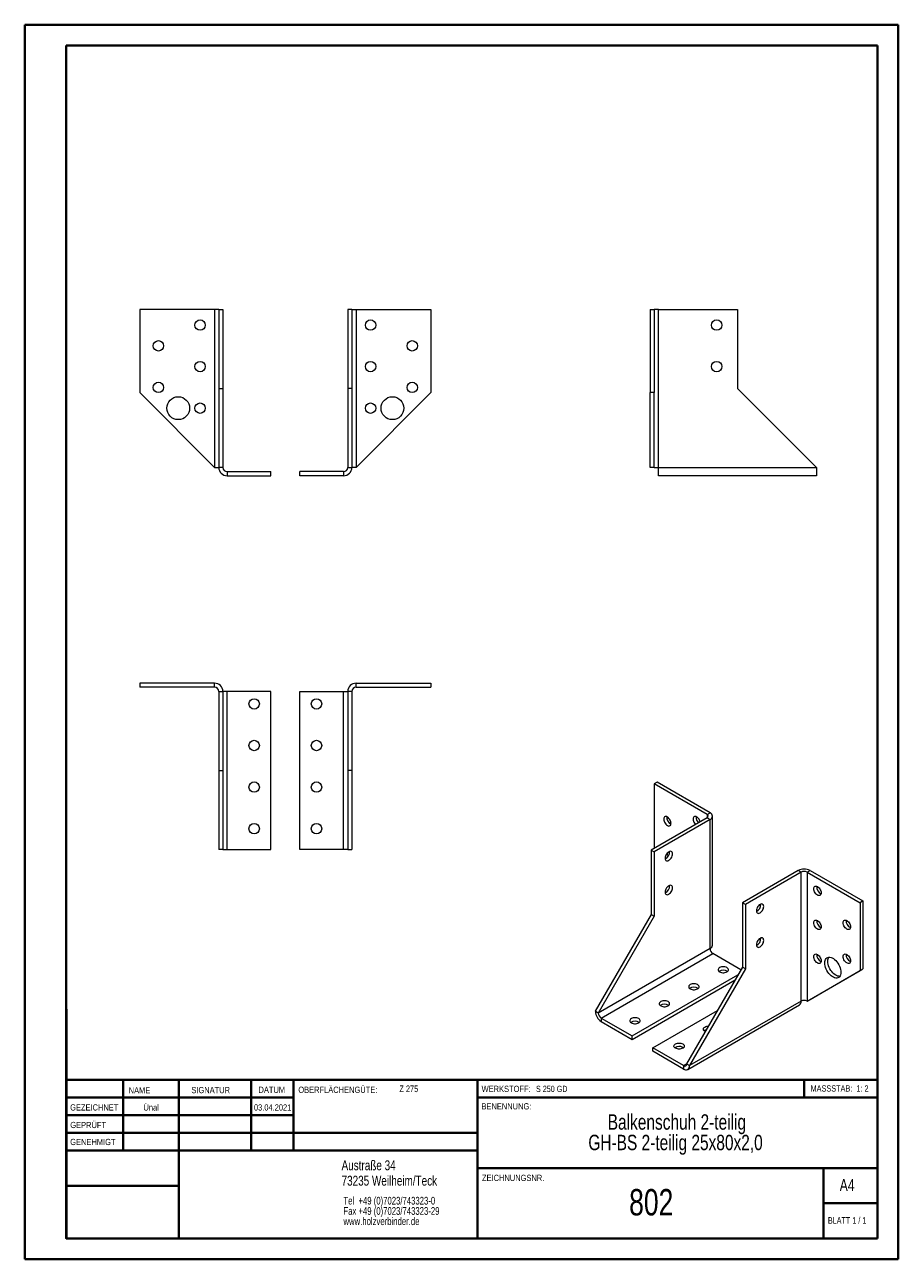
# Model space of a CAD drawing. Header units: millimetres. Extents: x 0 to 210, y 0 to 297.
import ezdxf

# ---------------------------------------------------------------- set-up
doc = ezdxf.new("R2010")
doc.units = ezdxf.units.MM
doc.styles.add('SLDTEXTSTYLE0', font='TXT', dxfattribs={"width": 0.75})
doc.styles.add('SLDTEXTSTYLE1', font='TXT', dxfattribs={"width": 0.681818})
doc.styles.add('SLDTEXTSTYLE2', font='TXT', dxfattribs={"width": 0.7})
doc.styles.add('SLDTEXTSTYLE3', font='TXT', dxfattribs={"width": 0.6875})

# ---------------------------------------------------------------- blocks, each defined once
blk = doc.blocks.new('SW_NOTE_0')
at = {"color": 0, "linetype": 'Continuous', "lineweight": 0, "char_height": 1.8521, "attachment_point": 1, "style": 'SLDTEXTSTYLE0'}
for s, insert in [('Tel  +49 (0)7023/743323-0', (0, 2.39)), ('Fax +49 (0)7023/743323-29', (0, -0.08)), ('www.holzverbinder.de', (0, -2.55))]:
    blk.add_mtext(s, dxfattribs=dict(at, insert=insert))
blk = doc.blocks.new('SW_NOTE_1')
at = {"color": 0, "linetype": 'Continuous', "lineweight": 0, "char_height": 3.7042, "attachment_point": 2, "style": 'SLDTEXTSTYLE0'}
for s, insert in [('Balkenschuh 2-teilig', (23.27, 4.77)), ('GH-BS 2-teilig 25x80x2,0', (22.94, -0.16))]:
    blk.add_mtext(s, dxfattribs=dict(at, insert=insert))

msp = doc.modelspace()

# ---------------------------------------------------------------- linework, layer by layer
at = {"color": 7, "linetype": 'Continuous', "lineweight": 40}
for p, q in [((0.08, 0.21), (0.08, 297.21)), ((0.08, 297.21), (210.08, 297.21)), ((210.08, 0.21), (210.08, 297.21)), ((210.08, 292.21), (210.08, 297.21)), ((10.08, 292.21), (205.08, 292.21)), ((10.08, 5.21), (10.08, 292.21)), ((205.08, 5.21), (205.08, 292.21)), ((10.11, 60.37), (10.11, 5.12)), ((205.08, 43.37), (10.11, 43.37)), ((23.71, 43.37), (23.71, 26.37)), ((37.1, 43.37), (37.1, 5.12)), ((54.51, 43.37), (54.51, 26.37)), ((64.71, 26.37), (64.71, 43.37)), ((108.91, 43.37), (108.91, 5.12)), ((187.47, 39.12), (187.47, 43.37)), ((64.71, 39.1), (10.11, 39.1)), ((205.08, 39.12), (108.91, 39.12)), ((64.71, 34.87), (10.11, 34.87)), ((108.91, 30.62), (10.11, 30.62)), ((108.91, 26.37), (10.11, 26.37)), ((108.91, 22.12), (205.08, 22.12)), ((192.08, 5.21), (192.08, 22.21)), ((37.1, 17.87), (10.11, 17.87)), ((10.11, 13.71), (10.08, 13.71)), ((205.08, 13.71), (192.08, 13.71)), ((10.11, 9.46), (10.08, 9.46)), ((10.08, 5.21), (205.08, 5.21)), ((205.08, 5.21), (180.99, 5.21)), ((0.08, 0.21), (210.08, 0.21))]:
    msp.add_line(p, q, dxfattribs=at)
at = {"color": 7, "linetype": 'Continuous', "lineweight": 15}
for p, q in [((27.73, 228.71), (27.73, 208.71)), ((45.73, 228.71), (27.73, 228.71)), ((45.73, 228.71), (45.73, 190.71)), ((46.73, 228.71), (45.73, 228.71)), ((46.73, 228.71), (47.73, 228.71)), ((46.73, 228.71), (46.73, 209.71)), ((47.73, 228.71), (47.73, 209.71)), ((78.73, 228.71), (77.73, 228.71)), ((77.73, 228.71), (77.73, 209.71)), ((78.73, 228.71), (78.73, 209.71)), ((78.73, 228.71), (79.73, 228.71)), ((79.73, 228.71), (79.73, 190.71)), ((79.73, 228.71), (97.73, 228.71)), ((97.73, 228.71), (97.73, 208.71)), ((150.42, 228.71), (151.42, 228.71)), ((150.42, 228.71), (150.42, 208.71)), ((151.42, 228.71), (151.42, 208.71)), ((152.42, 228.71), (151.42, 228.71)), ((152.42, 190.71), (152.42, 228.71)), ((152.42, 228.71), (171.42, 228.71)), ((171.42, 228.71), (171.42, 209.71)), ((45.73, 190.71), (27.73, 208.71)), ((46.73, 209.71), (47.73, 209.71)), ((46.73, 209.71), (46.73, 190.71)), ((47.73, 209.71), (47.73, 190.71)), ((78.73, 209.71), (77.73, 209.71)), ((77.73, 209.71), (77.73, 190.71)), ((78.73, 209.71), (78.73, 190.71)), ((79.73, 190.71), (97.73, 208.71)), ((151.42, 208.71), (150.42, 208.71)), ((150.42, 190.71), (150.42, 208.71)), ((151.42, 190.71), (151.42, 208.71)), ((171.42, 209.71), (190.42, 190.71)), ((45.73, 190.71), (46.73, 190.71)), ((47.73, 190.71), (46.73, 190.71)), ((77.73, 190.71), (78.73, 190.71)), ((79.73, 190.71), (78.73, 190.71)), ((151.42, 190.71), (150.42, 190.71)), ((151.42, 190.71), (152.42, 190.71)), ((152.42, 190.71), (190.42, 190.71)), ((152.42, 188.71), (152.42, 190.71)), ((190.42, 190.71), (190.42, 188.71)), ((48.73, 189.71), (48.73, 188.71)), ((48.73, 189.71), (59.23, 189.71)), ((48.73, 188.71), (59.23, 188.71)), ((59.23, 188.71), (59.23, 189.71)), ((66.23, 188.71), (66.23, 189.71)), ((76.73, 189.71), (66.23, 189.71)), ((76.73, 188.71), (66.23, 188.71)), ((76.73, 189.71), (76.73, 188.71)), ((190.42, 188.71), (152.42, 188.71)), ((27.73, 138.81), (27.73, 137.81)), ((45.73, 138.81), (27.73, 138.81)), ((45.73, 137.81), (27.73, 137.81)), ((45.73, 137.81), (45.73, 138.81)), ((46.73, 136.81), (47.73, 136.81)), ((46.73, 136.81), (46.73, 117.81)), ((47.73, 136.81), (47.73, 117.81)), ((48.73, 136.81), (47.73, 136.81)), ((48.73, 98.81), (48.73, 136.81)), ((59.23, 136.81), (48.73, 136.81)), ((59.23, 98.81), (59.23, 136.81)), ((66.23, 98.81), (66.23, 136.81)), ((66.23, 136.81), (76.73, 136.81)), ((76.73, 136.81), (77.73, 136.81)), ((76.73, 98.81), (76.73, 136.81)), ((78.73, 136.81), (77.73, 136.81)), ((77.73, 136.81), (77.73, 117.81)), ((78.73, 136.81), (78.73, 117.81)), ((79.73, 137.81), (79.73, 138.81)), ((79.73, 138.81), (97.73, 138.81)), ((79.73, 137.81), (97.73, 137.81)), ((97.73, 138.81), (97.73, 137.81)), ((46.73, 117.81), (47.73, 117.81)), ((46.73, 117.81), (46.73, 98.81)), ((47.73, 117.81), (47.73, 98.81)), ((78.73, 117.81), (77.73, 117.81)), ((77.73, 117.81), (77.73, 98.81)), ((78.73, 117.81), (78.73, 98.81)), ((152.1, 114.98), (151.39, 114.57)), ((151.39, 114.57), (151.39, 99.06)), ((164.12, 107.22), (151.39, 114.57)), ((164.82, 107.63), (152.1, 114.98)), ((164.12, 107.22), (164.82, 107.63)), ((164.12, 106.41), (150.68, 98.65)), ((164.82, 106), (151.39, 98.24)), ((164.12, 106.41), (164.82, 106)), ((164.82, 74.97), (164.82, 106)), ((165.41, 75.79), (165.41, 106.82)), ((47.73, 98.81), (46.73, 98.81)), ((47.73, 98.81), (48.73, 98.81)), ((48.73, 98.81), (59.23, 98.81)), ((76.73, 98.81), (66.23, 98.81)), ((77.73, 98.81), (76.73, 98.81)), ((77.73, 98.81), (78.73, 98.81)), ((150.68, 98.65), (151.39, 98.24)), ((150.68, 98.65), (150.68, 83.14)), ((151.39, 98.24), (151.39, 82.73)), ((186.04, 93.75), (172.6, 86)), ((186.74, 93.34), (173.31, 85.59)), ((186.74, 93.34), (186.04, 93.75)), ((186.74, 62.32), (186.74, 93.34)), ((188.16, 93.34), (188.87, 93.75)), ((188.16, 93.34), (200.89, 86)), ((188.16, 93.34), (188.16, 62.32)), ((188.87, 93.75), (201.59, 86.41)), ((201.59, 86.41), (200.89, 86)), ((201.59, 86.41), (201.59, 70.07)), ((173.31, 85.59), (172.6, 86)), ((172.6, 86), (172.6, 70.48)), ((173.31, 85.59), (173.31, 70.07)), ((200.89, 86), (200.89, 69.67)), ((150.68, 83.14), (137.25, 59.87)), ((151.39, 82.73), (137.95, 59.46)), ((150.68, 83.14), (151.39, 82.73)), ((164.82, 74.97), (137.95, 59.46)), ((138.66, 58.23), (165.53, 73.75)), ((172.25, 69.87), (165.53, 73.75)), ((146.09, 53.95), (171.54, 68.64)), ((172.6, 70.48), (159.17, 47.21)), ((173.31, 70.07), (159.87, 46.8)), ((173.31, 70.07), (172.6, 70.48)), ((188.16, 62.32), (200.89, 69.67)), ((188.87, 62.72), (201.59, 70.07)), ((200.89, 69.67), (201.59, 70.07)), ((146.09, 53.13), (170.83, 67.42)), ((188.16, 62.32), (188.87, 62.72)), ((137.95, 59.46), (137.25, 59.87)), ((151.04, 51.09), (166.59, 60.07)), ((159.46, 45.89), (186.33, 61.4)), ((186.74, 62.32), (159.87, 46.8)), ((138.66, 58.23), (146.09, 53.95)), ((138.66, 58.23), (138.66, 57.42)), ((138.66, 57.42), (146.09, 53.13)), ((146.09, 53.13), (146.09, 53.95)), ((151.04, 50.27), (151.04, 51.09)), ((158.46, 46.8), (151.04, 51.09)), ((158.28, 51.19), (158.43, 51.09)), ((158.46, 45.99), (151.04, 50.27)), ((158.46, 46.8), (158.46, 45.99)), ((159.17, 47.21), (159.87, 46.8))]:
    msp.add_line(p, q, dxfattribs=at)
at = {"color": 8, "linetype": 'Continuous', "lineweight": 15}
for p, q in [((164.12, 107.22), (164.12, 106.41)), ((158.46, 46.8), (159.17, 47.21))]:
    msp.add_line(p, q, dxfattribs=at)
at = {"color": 7, "linetype": 'Continuous', "lineweight": 0}
for p, q in [((64.71, 39.12), (10.11, 39.12)), ((23.71, 5.21), (23.71, 5.12)), ((54.51, 5.21), (54.51, 5.12))]:
    msp.add_line(p, q, dxfattribs=at)
at = {"color": 7, "linetype": 'Continuous', "lineweight": 15, "flags": 128}
for points in [[(155.46, 105.08), (155.43, 105.32), (155.37, 105.57), (155.26, 105.83), (155.12, 106.07), (154.95, 106.29), (154.77, 106.47), (154.57, 106.61), (154.37, 106.7), (154.19, 106.73), (154.02, 106.71), (153.88, 106.63), (153.77, 106.49), (153.71, 106.31), (153.69, 106.1), (153.71, 105.86), (153.77, 105.61), (153.88, 105.35), (154.02, 105.11), (154.19, 104.89), (154.37, 104.71), (154.57, 104.57), (154.77, 104.48), (154.95, 104.45), (155.12, 104.47), (155.26, 104.55), (155.37, 104.69), (155.43, 104.87), (155.46, 105.08)], [(162.47, 105.46), (162.44, 105.57), (162.33, 105.83), (162.19, 106.07), (162.03, 106.29), (161.84, 106.47), (161.64, 106.61), (161.45, 106.7), (161.26, 106.73), (161.09, 106.71), (160.95, 106.63), (160.85, 106.49), (160.78, 106.32), (160.76, 106.1), (160.78, 105.86), (160.85, 105.61), (160.95, 105.35), (161.09, 105.11), (161.26, 104.89), (161.34, 104.8)], [(154.92, 98.24), (154.73, 98.1), (154.54, 97.92), (154.37, 97.7), (154.23, 97.46), (154.13, 97.21), (154.06, 96.95), (154.04, 96.71), (154.06, 96.5), (154.13, 96.32), (154.23, 96.19), (154.37, 96.11), (154.54, 96.08), (154.73, 96.11), (154.92, 96.2), (155.12, 96.34), (155.31, 96.52), (155.48, 96.74), (155.62, 96.98), (155.72, 97.24), (155.79, 97.49), (155.81, 97.73), (155.79, 97.95), (155.72, 98.12), (155.62, 98.26), (155.48, 98.34), (155.31, 98.36), (155.12, 98.33), (154.92, 98.24)], [(155.09, 97.95), (154.95, 98.12), (154.87, 98.21)], [(154.05, 96.9), (154.19, 96.73), (154.27, 96.64)], [(154.92, 90.08), (154.73, 89.94), (154.54, 89.76), (154.37, 89.54), (154.23, 89.29), (154.13, 89.04), (154.06, 88.79), (154.04, 88.55), (154.06, 88.33), (154.13, 88.15), (154.23, 88.02), (154.37, 87.94), (154.54, 87.92), (154.73, 87.95), (154.92, 88.04), (155.12, 88.18), (155.31, 88.36), (155.48, 88.58), (155.62, 88.82), (155.72, 89.07), (155.79, 89.33), (155.81, 89.57), (155.79, 89.78), (155.72, 89.96), (155.62, 90.09), (155.48, 90.17), (155.31, 90.2), (155.12, 90.17), (154.92, 90.08)], [(189.75, 89.36), (189.77, 89.58), (189.84, 89.76), (189.94, 89.89), (190.08, 89.97), (190.25, 90), (190.44, 89.96), (190.63, 89.87), (190.83, 89.74), (191.02, 89.55), (191.18, 89.33), (191.32, 89.09), (191.43, 88.84), (191.5, 88.58), (191.52, 88.34), (191.5, 88.13), (191.43, 87.95), (191.32, 87.82), (191.18, 87.74), (191.02, 87.71), (190.83, 87.75), (190.63, 87.83), (190.44, 87.97), (190.25, 88.16), (190.08, 88.37), (189.94, 88.62), (189.84, 88.87), (189.77, 89.12), (189.75, 89.36)], [(176.84, 83.55), (177.04, 83.69), (177.23, 83.87), (177.4, 84.09), (177.54, 84.33), (177.64, 84.58), (177.71, 84.84), (177.73, 85.08), (177.71, 85.29), (177.64, 85.47), (177.54, 85.6), (177.4, 85.68), (177.23, 85.71), (177.04, 85.68), (176.84, 85.59), (176.65, 85.45), (176.46, 85.27), (176.29, 85.05), (176.15, 84.81), (176.05, 84.55), (175.98, 84.3), (175.96, 84.06), (175.98, 83.84), (176.05, 83.67), (176.15, 83.53), (176.29, 83.45), (176.46, 83.43), (176.65, 83.46), (176.84, 83.55)], [(189.75, 81.2), (189.77, 81.41), (189.84, 81.59), (189.94, 81.72), (190.08, 81.8), (190.25, 81.83), (190.44, 81.8), (190.63, 81.71), (190.83, 81.57), (191.02, 81.39), (191.18, 81.17), (191.32, 80.93), (191.43, 80.67), (191.5, 80.42), (191.52, 80.18), (191.5, 79.96), (191.43, 79.79), (191.32, 79.65), (191.18, 79.57), (191.02, 79.55), (190.83, 79.58), (190.63, 79.67), (190.44, 79.81), (190.25, 79.99), (190.08, 80.21), (189.94, 80.45), (189.84, 80.71), (189.77, 80.96), (189.75, 81.2)], [(196.82, 81.2), (196.84, 81.41), (196.91, 81.59), (197.01, 81.72), (197.15, 81.81), (197.32, 81.83), (197.51, 81.8), (197.7, 81.71), (197.9, 81.57), (198.09, 81.39), (198.26, 81.17), (198.4, 80.93), (198.5, 80.67), (198.57, 80.42), (198.59, 80.18), (198.57, 79.96), (198.5, 79.79), (198.4, 79.65), (198.26, 79.57), (198.09, 79.55), (197.9, 79.58), (197.7, 79.67), (197.51, 79.81), (197.32, 79.99), (197.15, 80.21), (197.01, 80.45), (196.91, 80.71), (196.84, 80.96), (196.82, 81.2)], [(176.84, 75.38), (177.04, 75.52), (177.23, 75.7), (177.4, 75.92), (177.54, 76.17), (177.64, 76.42), (177.71, 76.67), (177.73, 76.91), (177.71, 77.13), (177.64, 77.31), (177.54, 77.44), (177.4, 77.52), (177.23, 77.54), (177.04, 77.51), (176.84, 77.42), (176.65, 77.28), (176.46, 77.1), (176.29, 76.88), (176.15, 76.64), (176.05, 76.39), (175.98, 76.13), (175.96, 75.89), (175.98, 75.68), (176.05, 75.5), (176.15, 75.37), (176.29, 75.29), (176.46, 75.26), (176.65, 75.29), (176.84, 75.38)], [(189.75, 73.03), (189.77, 73.25), (189.84, 73.43), (189.94, 73.56), (190.08, 73.64), (190.25, 73.66), (190.44, 73.63), (190.63, 73.54), (190.83, 73.4), (191.02, 73.22), (191.18, 73), (191.32, 72.76), (191.43, 72.51), (191.5, 72.25), (191.52, 72.01), (191.5, 71.8), (191.43, 71.62), (191.32, 71.49), (191.18, 71.41), (191.02, 71.38), (190.83, 71.41), (190.63, 71.5), (190.44, 71.64), (190.25, 71.83), (190.08, 72.04), (189.94, 72.29), (189.84, 72.54), (189.77, 72.79), (189.75, 73.03)], [(192.4, 71.5), (192.42, 71.82), (192.49, 72.11), (192.59, 72.37), (192.74, 72.57), (192.92, 72.73), (193.13, 72.84), (193.37, 72.89), (193.64, 72.88), (193.91, 72.82), (194.2, 72.7), (194.49, 72.54), (194.78, 72.32), (195.06, 72.06), (195.32, 71.76), (195.56, 71.44), (195.77, 71.08), (195.95, 70.72), (196.1, 70.34), (196.2, 69.97), (196.27, 69.6), (196.29, 69.26), (196.27, 68.94), (196.2, 68.65), (196.1, 68.39), (195.95, 68.19), (195.77, 68.03), (195.56, 67.92), (195.32, 67.87), (195.06, 67.88), (194.78, 67.94), (194.49, 68.06), (194.2, 68.22), (193.91, 68.44), (193.64, 68.7), (193.37, 69), (193.13, 69.32), (192.92, 69.68), (192.74, 70.04), (192.59, 70.42), (192.49, 70.79), (192.42, 71.16), (192.4, 71.5)], [(196.03, 68.28), (196.03, 68.28), (195.76, 68.29), (195.49, 68.35), (195.2, 68.47), (194.91, 68.63), (194.62, 68.85), (194.34, 69.11), (194.08, 69.41), (193.84, 69.73), (193.63, 70.08), (193.45, 70.45), (193.3, 70.83), (193.19, 71.2), (193.13, 71.56), (193.11, 71.91), (193.13, 72.23), (193.19, 72.52), (193.3, 72.77), (193.37, 72.89)], [(196.82, 73.03), (196.84, 73.25), (196.91, 73.43), (197.01, 73.56), (197.15, 73.64), (197.32, 73.66), (197.51, 73.63), (197.7, 73.54), (197.9, 73.41), (198.09, 73.22), (198.26, 73), (198.4, 72.76), (198.5, 72.51), (198.57, 72.25), (198.59, 72.01), (198.57, 71.8), (198.5, 71.62), (198.4, 71.49), (198.26, 71.41), (198.09, 71.38), (197.9, 71.42), (197.7, 71.5), (197.51, 71.64), (197.32, 71.83), (197.15, 72.04), (197.01, 72.29), (196.91, 72.54), (196.84, 72.79), (196.82, 73.03)], [(167.12, 69.36), (167.34, 69.26), (167.59, 69.19), (167.87, 69.15), (168.15, 69.15), (168.42, 69.19), (168.67, 69.26), (168.89, 69.36), (169.06, 69.48), (169.19, 69.63), (169.25, 69.79), (169.25, 69.95), (169.19, 70.11), (169.06, 70.25), (168.89, 70.38), (168.67, 70.48), (168.42, 70.55), (168.15, 70.59), (167.87, 70.59), (167.59, 70.55), (167.34, 70.48), (167.12, 70.38), (166.95, 70.25), (166.83, 70.11), (166.76, 69.95), (166.76, 69.79), (166.83, 69.63), (166.95, 69.48), (167.12, 69.36)], [(160.05, 65.28), (160.27, 65.17), (160.52, 65.1), (160.8, 65.07), (161.08, 65.07), (161.35, 65.1), (161.6, 65.17), (161.82, 65.28), (161.99, 65.4), (162.11, 65.55), (162.18, 65.71), (162.18, 65.87), (162.11, 66.02), (161.99, 66.17), (161.82, 66.3), (161.6, 66.4), (161.35, 66.47), (161.08, 66.5), (160.8, 66.5), (160.52, 66.47), (160.27, 66.4), (160.05, 66.3), (159.88, 66.17), (159.76, 66.02), (159.69, 65.87), (159.69, 65.71), (159.76, 65.55), (159.88, 65.4), (160.05, 65.28)], [(152.98, 61.19), (153.2, 61.09), (153.45, 61.02), (153.72, 60.99), (154, 60.99), (154.28, 61.02), (154.53, 61.09), (154.75, 61.19), (154.92, 61.32), (155.04, 61.47), (155.11, 61.62), (155.11, 61.78), (155.04, 61.94), (154.92, 62.09), (154.75, 62.21), (154.53, 62.31), (154.28, 62.38), (154, 62.42), (153.72, 62.42), (153.45, 62.38), (153.2, 62.31), (152.98, 62.21), (152.81, 62.09), (152.68, 61.94), (152.62, 61.78), (152.62, 61.62), (152.68, 61.47), (152.81, 61.32), (152.98, 61.19)], [(145.91, 57.11), (146.13, 57.01), (146.38, 56.94), (146.65, 56.9), (146.93, 56.9), (147.21, 56.94), (147.46, 57.01), (147.68, 57.11), (147.85, 57.24), (147.97, 57.38), (148.04, 57.54), (148.04, 57.7), (147.97, 57.86), (147.85, 58.01), (147.68, 58.13), (147.46, 58.23), (147.21, 58.3), (146.93, 58.34), (146.65, 58.34), (146.38, 58.3), (146.13, 58.23), (145.91, 58.13), (145.73, 58.01), (145.61, 57.86), (145.55, 57.7), (145.55, 57.54), (145.61, 57.38), (145.73, 57.24), (145.91, 57.11)], [(163.68, 55.02), (163.59, 55.07), (163.41, 55.2), (163.29, 55.34), (163.23, 55.5), (163.23, 55.66), (163.29, 55.82), (163.41, 55.96), (163.59, 56.09), (163.81, 56.19), (164.06, 56.26), (164.33, 56.3), (164.41, 56.3)], [(156.52, 50.99), (156.34, 51.11), (156.22, 51.26), (156.16, 51.42), (156.16, 51.58), (156.22, 51.74), (156.34, 51.88), (156.52, 52.01), (156.73, 52.11), (156.99, 52.18), (157.26, 52.22), (157.54, 52.22), (157.81, 52.18), (158.06, 52.11), (158.28, 52.01), (158.46, 51.88), (158.58, 51.74), (158.64, 51.58), (158.64, 51.42), (158.58, 51.26), (158.46, 51.11), (158.28, 50.99), (158.06, 50.89), (157.81, 50.82), (157.54, 50.78), (157.26, 50.78), (156.99, 50.82), (156.73, 50.89), (156.52, 50.99)]]:
    msp.add_lwpolyline(points, dxfattribs=at)
at = {"color": 7, "linetype": 'Continuous', "lineweight": 15}
for centre, radius in [((42.23, 224.96), 1.25), ((83.23, 224.96), 1.25), ((166.42, 224.96), 1.25), ((32.23, 219.96), 1.25), ((93.23, 219.96), 1.25), ((42.23, 214.96), 1.25), ((83.23, 214.96), 1.25), ((166.42, 214.96), 1.25), ((32.23, 209.96), 1.25), ((93.23, 209.96), 1.25), ((36.98, 204.96), 2.75), ((42.23, 204.96), 1.25), ((83.23, 204.96), 1.25), ((88.48, 204.96), 2.75), ((55.23, 133.81), 1.25), ((70.23, 133.81), 1.25), ((55.23, 123.81), 1.25), ((70.23, 123.81), 1.25), ((55.23, 113.81), 1.25), ((70.23, 113.81), 1.25), ((55.23, 103.81), 1.25), ((70.23, 103.81), 1.25)]:
    msp.add_circle(centre, radius, dxfattribs=at)
for centre, radius, start, end in [((48.73, 190.71), 2, 180, 270), ((48.73, 190.71), 1, 180, 270), ((76.73, 190.71), 2, 270, 0), ((76.73, 190.71), 1, 270, 0), ((45.73, 136.81), 2, 0, 90), ((45.73, 136.81), 1, 0, 90), ((79.73, 136.81), 2, 90, 180), ((79.73, 136.81), 1, 90, 180), ((163.96, 106.82), 0.437, 290.7834, 69.2166), ((164.51, 106.82), 0.873, 290.7834, 69.2166), ((156.19, 106.53), 1.79, 174.8248, 245.1698), ((163.34, 106.56), 1.86, 175.9644, 226.1551), ((153.3, 98.16), 1.79, 294.8303, 5.1751), ((156.48, 98.53), 2.11, 198.7131, 217.9854), ((187.45, 91.02), 3.07, 62.6097, 117.3903), ((187.45, 91.98), 1.54, 62.6097, 117.3903), ((153.3, 89.99), 1.79, 294.8303, 5.1751), ((192.25, 89.79), 1.79, 174.8249, 245.1697), ((175.22, 85.5), 1.79, 294.8303, 5.1751), ((192.25, 81.62), 1.79, 174.8249, 245.1697), ((199.33, 81.62), 1.79, 174.8249, 245.1697), ((175.22, 77.34), 1.79, 294.8303, 5.1751), ((164.41, 75.89), 1.01, 294.3747, 354.3052), ((166.36, 75.04), 1.54, 182.6055, 237.3945), ((192.25, 73.46), 1.79, 174.8249, 245.1697), ((199.33, 73.46), 1.79, 174.8249, 245.1697), ((168.01, 68), 1.79, 54.8394, 125.1606), ((160.94, 63.91), 1.79, 54.8394, 125.1606), ((187.45, 60.95), 1.54, 62.6097, 117.3903), ((140.32, 60.01), 3.07, 182.6055, 237.3945), ((139.49, 59.53), 1.54, 182.6055, 237.3945), ((153.86, 59.83), 1.79, 54.8394, 125.1606), ((185.76, 62.21), 0.986, 305.0133, 6.2988), ((146.79, 55.75), 1.79, 54.8394, 125.1606), ((164.25, 54.15), 1.31, 105.674, 128.3043), ((157.41, 49.57), 1.85, 61.7749, 124.3234), ((158.74, 47.14), 0.437, 230.7967, 9.214), ((159.01, 46.66), 0.873, 230.7967, 9.214)]:
    msp.add_arc(centre, radius, start, end, dxfattribs=at)

# ---------------------------------------------------------------- block references
at = {"color": 7, "linetype": 'Continuous', "lineweight": 0}
for name, p in [('SW_NOTE_1', (133.59, 30.33)), ('SW_NOTE_0', (76.7, 12.85))]:
    msp.add_blockref(name, p, dxfattribs=at)

# ---------------------------------------------------------------- texts
for s, insert, char_height, attachment_point, style in [('NAME', (25.07, 41.62), 1.5, 1, 'SLDTEXTSTYLE0'), ('SIGNATUR', (40.14, 41.68), 1.5, 1, 'SLDTEXTSTYLE0'), ('DATUM', (56.28, 41.74), 1.5, 1, 'SLDTEXTSTYLE0'), ('OBERFLÄCHENGÜTE:', (65.86, 41.74), 1.5, 1, 'SLDTEXTSTYLE0'), ('Z 275', (90.14, 42.03), 1.587, 1, 'SLDTEXTSTYLE2'), ('WERKSTOFF:', (109.91, 41.96), 1.5, 1, 'SLDTEXTSTYLE0'), ('S 250 GD', (122.99, 41.96), 1.5, 1, 'SLDTEXTSTYLE3'), ('MASSSTAB:  1: 2', (188.99, 42.07), 1.5, 1, 'SLDTEXTSTYLE2'), ('GEZEICHNET', (11, 37.51), 1.5, 1, 'SLDTEXTSTYLE0'), ('Ünal', (30.47, 37.5), 1.499, 2, 'SLDTEXTSTYLE0'), ('03.04.2021', (59.68, 37.5), 1.499, 2, 'SLDTEXTSTYLE0'), ('BENENNUNG:', (109.88, 37.77), 1.5, 1, 'SLDTEXTSTYLE0'), ('GEPRÜFT', (11.03, 33.28), 1.5, 1, 'SLDTEXTSTYLE0'), ('GENEHMIGT', (11.02, 29.19), 1.5, 1, 'SLDTEXTSTYLE0'), ('Austraße 34', (76.25, 24.02), 2.3813, 1, 'SLDTEXTSTYLE0'), ('73235 Weilheim/Teck', (76.25, 20.32), 2.3813, 1, 'SLDTEXTSTYLE0'), ('ZEICHNUNGSNR.', (110, 20.55), 1.5, 1, 'SLDTEXTSTYLE0'), ('A4', (196, 19.52), 2.91, 1, 'SLDTEXTSTYLE0'), ('802', (150.69, 17.12), 6.35, 2, 'SLDTEXTSTYLE0'), ('BLATT 1 / 1', (193.16, 10.36), 1.5875, 1, 'SLDTEXTSTYLE1')]:
    msp.add_mtext(s, dxfattribs=dict(at, insert=insert, char_height=char_height, attachment_point=attachment_point, style=style))

doc.saveas('drawing.dxf')
